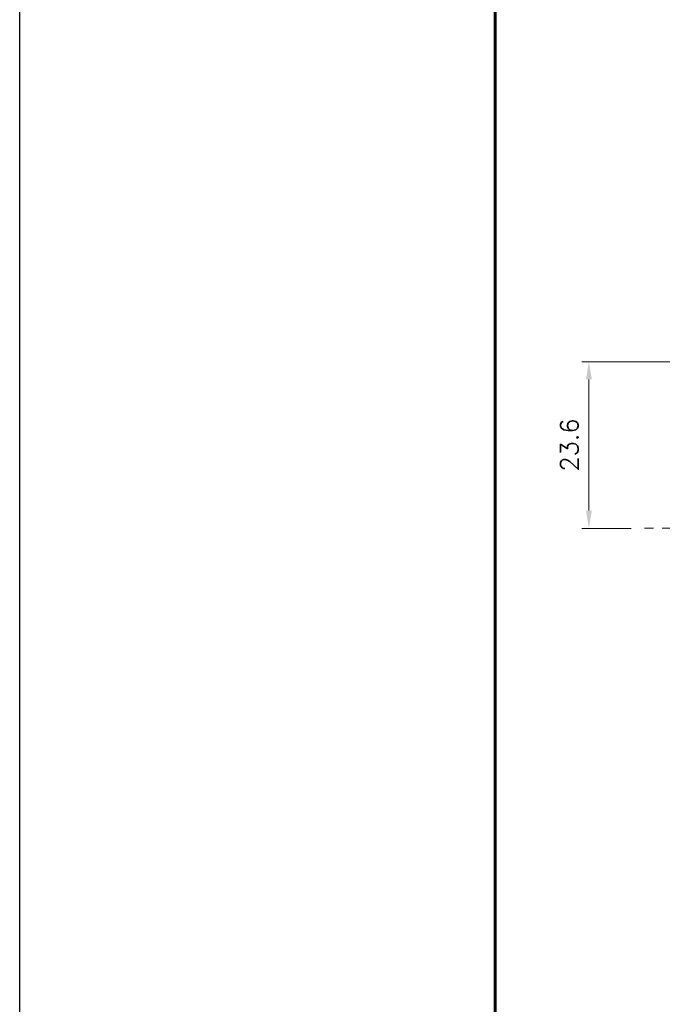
# Model space of a CAD drawing. Header units: inches. Extents: x 0 to 5766, y -2164 to 1330.
# Tile 163 of 217: x 4144 to 4235, y 81 to 220. Entities that reach past the tile are written whole.
import ezdxf

# ---------------------------------------------------------------- set-up
doc = ezdxf.new("R2010")
doc.units = ezdxf.units.IN
doc.header["$MEASUREMENT"] = 0
doc.linetypes.add('CENTER', pattern=[2, 1.25, -0.25, 0.25, -0.25])
doc.layers.add('AM_5', color=3, linetype='Continuous', lineweight=15)
doc.layers.add('AM_7', color=4, linetype='CENTER', lineweight=15)
doc.layers.add('BORDER', color=7, linetype='Continuous')
doc.styles.add('尺寸標註', font='romans.shx', dxfattribs={"bigfont": 'CHINESET.SHX'})
doc.dimstyles.new('CNS1$0', dxfattribs={"dimtxt": 2.5, "dimasz": 2.5, "dimexe": 1, "dimexo": 1, "dimgap": 1.5, "dimtad": 1, "dimtoh": 1, "dimdec": 1, "dimdsep": 46, "dimtxsty": '尺寸標註', "dimcen": 0, "dimclrd": 2, "dimclre": 2, "dimclrt": 1, "dimadec": 0, "dimazin": 2, "dimtp": 0.1, "dimtm": 0.1, "dimtfac": 0.71, "dimtdec": 1, "dimtmove": 0, "dimatfit": 0, "dimfxl": 0, "dimlwd": 13, "dimlwe": 13, "dimarcsym": 0})

# ---------------------------------------------------------------- blocks, each defined once
blk = doc.blocks.new('A4橫')
at = {"layer": 'BORDER', "color": 123, "linetype": 'Continuous', "lineweight": 60, "ltscale": 25.4}
blk.add_line((4731.534, 1453.749), (4731.534, 1170.892), dxfattribs=at)
blk = doc.blocks.new('*D442')
at = {"layer": 'AM_5', "color": 2, "lineweight": 13}
for p, q in [((4286.47, 171.9), (4223.35, 171.9)), ((4224.35, 169.4), (4224.35, 150.85)), ((4230.34, 148.35), (4223.35, 148.35))]:
    blk.add_line(p, q, dxfattribs=at)
at = {"layer": 'AM_5', "color": 2}
for points in [[(4223.94, 169.4), (4224.77, 169.4), (4224.35, 171.9)], [(4223.94, 150.85), (4224.77, 150.85), (4224.35, 148.35)]]:
    blk.add_solid(points, dxfattribs=at)
at = {"layer": 'Defpoints', "color": 0}
for p in [(4287.47, 171.9), (4224.35, 148.35), (4231.34, 148.35)]:
    blk.add_point(p, dxfattribs=at)
at = {"layer": 'AM_5', "color": 1, "insert": (4221.6, 160.13), "char_height": 2.5, "attachment_point": 5, "rotation": 90, "style": '尺寸標註'}
blk.add_mtext('23.6', dxfattribs=at)

msp = doc.modelspace()

# ---------------------------------------------------------------- linework, layer by layer
at = {"color": 4}
msp.add_lwpolyline([(4143.887, 611.783), (4663.887, 611.783), (4663.887, -2164.217), (4143.887, -2164.217)], close=True, dxfattribs=at)
at = {"layer": 'AM_7', "ltscale": 5}
msp.add_line((4270.96, 148.352), (4231.34, 148.352), dxfattribs=at)

# ---------------------------------------------------------------- block references
at = {"xscale": 2, "yscale": 2, "zscale": 2}
msp.add_blockref('A4橫', (-5251.97, -2359.857), dxfattribs=at)

# ---------------------------------------------------------------- dimensions: what is measured, and where the dimension line sits
at = {"layer": 'AM_5'}
dim = msp.add_linear_dim(base=(4224.3518694, 148.351930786), p1=(4287.469717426, 171.901930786), p2=(4231.339717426, 148.351930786), angle=90, dimstyle='CNS1$0', override={"dimfxl": 4, "dimarcsym": 1}, dxfattribs=at)
dim.commit()
dim.dimension.update_dxf_attribs({"geometry": '*D442', "text_midpoint": (4221.6018694, 160.126930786)})

doc.saveas('drawing.dxf')
